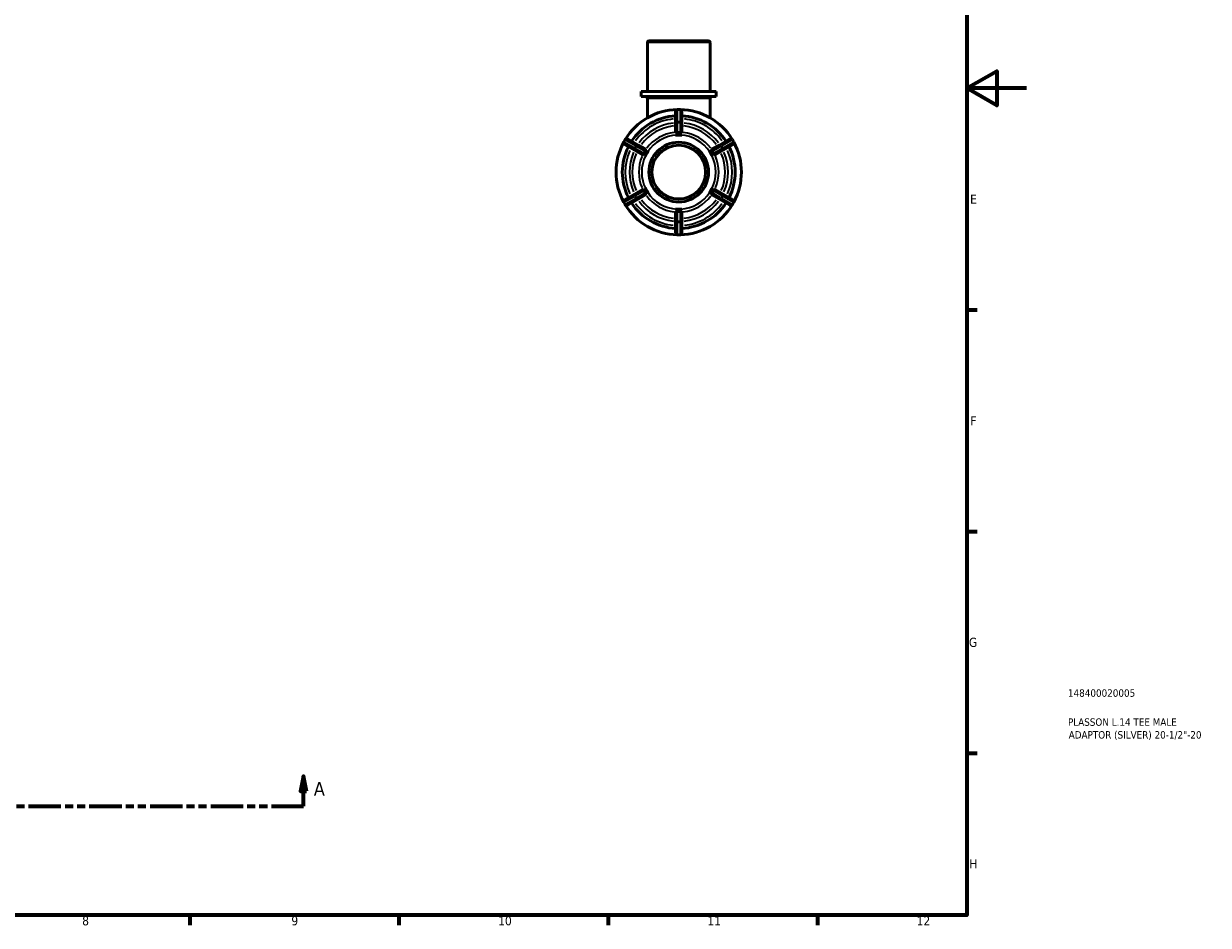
# Model space of a CAD drawing. Header units: millimetres. Extents: x 0 to 902, y -239 to 594.
# Tile 7 of 8: x 505 to 902, y 17 to 319. Entities that reach past the tile are written whole.
import ezdxf

# ---------------------------------------------------------------- set-up
doc = ezdxf.new("R2010")
doc.units = ezdxf.units.MM
doc.linetypes.add('DOUBLE_DASH_CHAIN', pattern=[1.2403, 0.6614, -0.0827, 0.1654, -0.0827, 0.1654, -0.0827])
for name, color, linetype, lineweight in [('Border (ANSI)', 7, 'Continuous', 70), ('Section Line (ANSI)', 7, 'DOUBLE_DASH_CHAIN', 70), ('Title (ISO)', 7, 'Continuous', 50), ('Visible (ANSI)', 7, 'Continuous', 50), ('Visible Narrow (ANSI)', 7, 'Continuous', 35)]:
    doc.layers.add(name, color=color, linetype=linetype, lineweight=lineweight)
doc.styles.add('Label Text (ANSI)', font='tahoma.ttf')
doc.styles.add('Note Text (ANSI)', font='tahoma.ttf')
doc.styles.add('Note Text (ISO)', font='tahoma.ttf')

# ---------------------------------------------------------------- blocks, each defined once
blk = doc.blocks.new('Borders Default Border')
at = {"layer": 'Border (ANSI)'}
for p, q in [((821, 222.75), (824.45, 222.75)), ((821, 148.5), (824.45, 148.5)), ((821, 74.25), (824.45, 74.25)), ((560.67, 20), (560.67, 16.55)), ((630.75, 20), (630.75, 16.55)), ((700.83, 20), (700.83, 16.55)), ((770.92, 20), (770.92, 16.55))]:
    blk.add_line(p, q, dxfattribs=at)
at = {"layer": 'Border (ANSI)', "flags": 128}
for points in [[(20, 20), (20, 574), (821, 574), (821, 20), (20, 20)], [(841, 297), (821, 297), (831, 302.77), (831, 291.23), (821, 297)]]:
    blk.add_lwpolyline(points, dxfattribs=at)
at = {"layer": 'Border (ANSI)', "attachment_point": 7, "style": 'Note Text (ANSI)'}
for s, insert, char_height in [('E', (822.05, 258.35), 3.05), ('F', (822.14, 184.1), 3.05), ('G', (821.66, 109.79), 3.05), ('H', (821.81, 35.6), 3.05), ('8', (524.63, 16.48), 3.05), ('9', (594.7, 16.49), 3.05), ('10', (663.96, 16.49), 3.048), ('11', (734.04, 16.55), 3.048), ('12', (804.13, 16.55), 3.048)]:
    blk.add_mtext(s, dxfattribs=dict(at, insert=insert, char_height=char_height))
blk = doc.blocks.new('Title Blocks ISO')
at = {"layer": 'Title (ISO)', "color": 232, "true_color": 0xca0064, "style": 'Note Text (ISO)'}
for tag, p in [('PART_NUMBER_001', (33.84, 73.13)), ('DESCRIPTION_001', (33.84, 63.4)), ('DESCRIPTION_002', (34.09, 59.12))]:
    blk.add_attdef(tag, p, '', height=2.5, dxfattribs=at)
blk = doc.blocks.new('2dTransSection0')
at = {"layer": 'Section Line (ANSI)', "linetype": 'Continuous'}
for p, q in [((242.37, 66.53), (241.37, 61.53)), ((242.37, 61.53), (242.37, 66.53)), ((243.37, 61.53), (242.37, 66.53)), ((598.75, 66.53), (597.75, 61.53)), ((598.75, 61.53), (598.75, 66.53)), ((599.75, 61.53), (598.75, 66.53)), ((241.37, 61.53), (243.37, 61.53)), ((242.37, 56.53), (242.37, 61.53)), ((597.75, 61.53), (599.75, 61.53)), ((598.75, 56.53), (598.75, 61.53)), ((242.37, 56.53), (253.1, 56.53)), ((588.02, 56.53), (598.75, 56.53))]:
    blk.add_line(p, q, dxfattribs=at)
at = {"layer": 'Section Line (ANSI)', "linetype": 'DOUBLE_DASH_CHAIN', "ltscale": 16.393215}
blk.add_line((242.37, 56.53), (598.75, 56.53), dxfattribs=at)
at = {"layer": 'Section Line (ANSI)', "linetype": 'Continuous', "flags": 128}
for points in [[(243.37, 61.53), (242.37, 66.53), (241.37, 61.53), (243.37, 61.53)], [(599.75, 61.53), (598.75, 66.53), (597.75, 61.53), (599.75, 61.53)]]:
    blk.add_lwpolyline(points, dxfattribs=at)
at = {"layer": 'Section Line (ANSI)'}
for points in [[(243.37, 61.53), (242.37, 66.53), (241.37, 61.53), (243.37, 61.53)], [(599.75, 61.53), (598.75, 66.53), (597.75, 61.53), (599.75, 61.53)]]:
    blk.add_solid(points, dxfattribs=at)
at = {"layer": 'Section Line (ANSI)', "char_height": 4.57, "attachment_point": 7, "style": 'Label Text (ANSI)'}
for insert in [(235.01, 60.03), (602.23, 60.03)]:
    blk.add_mtext('A', dxfattribs=dict(at, insert=insert))

msp = doc.modelspace()

# ---------------------------------------------------------------- linework, layer by layer
at = {"layer": 'Visible (ANSI)'}
for p, q in [((713.988, 295.927), (713.988, 312.327)), ((714.588, 312.927), (734.343, 312.927)), ((734.943, 295.927), (734.943, 312.327)), ((737.039, 295.927), (711.893, 295.927)), ((711.893, 294.227), (711.893, 295.927)), ((737.039, 294.227), (711.893, 294.227)), ((737.039, 294.227), (737.039, 295.927)), ((713.988, 287.127), (713.988, 293.627)), ((724.916, 289.927), (724.016, 289.927)), ((734.943, 287.127), (734.943, 293.627)), ((723.416, 289.327), (723.416, 285.234)), ((725.516, 285.234), (725.516, 289.327)), ((723.416, 285.234), (723.416, 282.392)), ((725.516, 282.392), (725.516, 285.234)), ((706.504, 279.817), (706.054, 279.038)), ((706.274, 278.218), (709.819, 276.171)), ((710.869, 277.99), (707.324, 280.037)), ((713.33, 276.569), (710.869, 277.99)), ((723.416, 281.344), (723.416, 281.342)), ((723.416, 281.342), (724.466, 281.342)), ((723.416, 281.342), (723.416, 281.341)), ((724.466, 281.342), (725.516, 281.342)), ((725.516, 281.342), (725.516, 281.344)), ((725.516, 281.341), (725.516, 281.342)), ((738.063, 277.99), (735.602, 276.569)), ((741.608, 280.037), (738.063, 277.99)), ((739.113, 276.171), (742.658, 278.218)), ((742.878, 279.038), (742.428, 279.817)), ((709.819, 276.171), (712.28, 274.751)), ((713.188, 274.227), (713.189, 274.225)), ((713.189, 274.225), (713.714, 275.135)), ((713.189, 274.225), (713.19, 274.225)), ((713.714, 275.135), (714.239, 276.044)), ((714.239, 276.044), (714.238, 276.045)), ((714.24, 276.044), (714.239, 276.044)), ((734.693, 276.044), (734.692, 276.044)), ((734.694, 276.045), (734.693, 276.044)), ((734.693, 276.044), (735.218, 275.135)), ((735.218, 275.135), (735.743, 274.225)), ((735.742, 274.225), (735.743, 274.225)), ((735.743, 274.225), (735.744, 274.227)), ((736.652, 274.751), (739.113, 276.171)), ((712.28, 263.104), (709.819, 261.683)), ((713.189, 263.629), (713.188, 263.628)), ((713.19, 263.63), (713.189, 263.629)), ((713.714, 262.72), (713.189, 263.629)), ((714.239, 261.811), (713.714, 262.72)), ((735.218, 262.72), (734.693, 261.811)), ((735.743, 263.629), (735.218, 262.72)), ((735.743, 263.629), (735.742, 263.63)), ((735.744, 263.628), (735.743, 263.629)), ((739.113, 261.683), (736.652, 263.104)), ((706.054, 258.817), (706.504, 258.038)), ((709.819, 261.683), (706.274, 259.637)), ((707.324, 257.818), (710.869, 259.865)), ((710.869, 259.865), (713.33, 261.286)), ((714.238, 261.81), (714.239, 261.811)), ((714.239, 261.811), (714.24, 261.811)), ((734.692, 261.811), (734.693, 261.811)), ((734.693, 261.811), (734.694, 261.81)), ((735.602, 261.286), (738.063, 259.865)), ((738.063, 259.865), (741.608, 257.818)), ((742.658, 259.637), (739.113, 261.683)), ((742.428, 258.038), (742.878, 258.817)), ((723.416, 256.513), (723.416, 256.513)), ((724.466, 256.513), (723.416, 256.513)), ((723.416, 256.513), (723.416, 256.51)), ((723.416, 255.462), (723.416, 252.621)), ((725.516, 256.513), (724.466, 256.513)), ((725.516, 256.513), (725.516, 256.513)), ((725.516, 256.51), (725.516, 256.513)), ((725.516, 252.621), (725.516, 255.462)), ((723.416, 252.621), (723.416, 248.527)), ((725.516, 248.527), (725.516, 252.621)), ((724.016, 247.927), (724.916, 247.927))]:
    msp.add_line(p, q, dxfattribs=at)
for radius in [10, 9]:
    msp.add_circle((724.466, 268.927), radius, dxfattribs=at)
for centre, radius, start, end in [((714.588, 312.327), 0.6, 90, 180), ((734.343, 312.327), 0.6, 0, 90), ((713.388, 293.627), 0.6, 0, 90), ((735.543, 293.627), 0.6, 90, 180), ((724.466, 268.927), 21, 91.47683, 148.52317), ((724.016, 289.327), 0.6, 90, 180), ((724.916, 289.327), 0.6, 0, 90), ((724.466, 268.927), 21, 31.47683, 88.52317), ((724.466, 268.927), 18.9, 93.18474, 146.81526), ((724.466, 268.927), 18.9, 33.18474, 86.81526), ((724.466, 268.927), 21, 151.47683, 208.52317), ((706.574, 278.738), 0.6, 150, 240), ((707.024, 279.517), 0.6, 60, 150), ((741.908, 279.517), 0.6, 30, 120), ((742.358, 278.738), 0.6, 300, 30), ((724.466, 268.927), 21, 331.47683, 28.52317), ((724.466, 268.927), 18.9, 153.18474, 206.81526), ((724.466, 268.927), 18.9, 333.18474, 26.81526), ((706.574, 259.117), 0.6, 120, 210), ((707.024, 258.338), 0.6, 210, 300), ((724.466, 268.927), 21, 211.47683, 268.52317), ((724.466, 268.927), 18.9, 213.18474, 266.81526), ((724.466, 268.927), 21, 271.47683, 328.52317), ((724.466, 268.927), 18.9, 273.18474, 326.81526), ((741.908, 258.338), 0.6, 240, 330), ((742.358, 259.117), 0.6, 330, 60), ((724.016, 248.527), 0.6, 180, 270), ((724.916, 248.527), 0.6, 270, 0)]:
    msp.add_arc(centre, radius, start, end, dxfattribs=at)
for points, knots in [([(723.538, 282.276), (723.511, 282.286), (723.488, 282.298), (723.435, 282.334), (723.418, 282.361), (723.416, 282.388), (723.416, 282.39), (723.416, 282.392)], [0.163599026, 0.163599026, 0.163599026, 0.163599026, 0.179275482, 0.179275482, 0.209217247, 0.209217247, 0.2113876, 0.2113876, 0.2113876, 0.2113876]), ([(724.016, 282.139), (723.985, 282.137), (723.954, 282.138), (723.871, 282.149), (723.823, 282.164), (723.705, 282.205), (723.631, 282.239), (723.557, 282.269), (723.548, 282.272), (723.538, 282.276)], [-0.33460724, -0.33460724, -0.33460724, -0.33460724, -0.322101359, -0.322101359, -0.301069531, -0.301069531, -0.264814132, -0.264814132, -0.258951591, -0.258951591, -0.258951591, -0.258951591]), ([(724.916, 282.139), (724.762, 282.147), (724.611, 282.151), (724.321, 282.151), (724.17, 282.147), (724.016, 282.139)], [0.450865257, 0.450865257, 0.450865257, 0.450865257, 0.494261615, 0.494261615, 0.537657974, 0.537657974, 0.537657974, 0.537657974]), ([(725.394, 282.276), (725.383, 282.272), (725.372, 282.267), (725.303, 282.24), (725.238, 282.21), (725.133, 282.171), (725.089, 282.157), (725.008, 282.141), (724.972, 282.137), (724.929, 282.138), (724.922, 282.138), (724.916, 282.139)], [-0.388686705, -0.388686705, -0.388686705, -0.388686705, -0.382344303, -0.382344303, -0.351456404, -0.351456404, -0.333122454, -0.333122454, -0.319517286, -0.319517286, -0.317149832, -0.317149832, -0.317149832, -0.317149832]), ([(725.516, 282.392), (725.516, 282.39), (725.516, 282.388), (725.514, 282.361), (725.497, 282.334), (725.444, 282.298), (725.421, 282.286), (725.394, 282.276)], [0.215472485, 0.215472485, 0.215472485, 0.215472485, 0.217642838, 0.217642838, 0.247584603, 0.247584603, 0.263261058, 0.263261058, 0.263261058, 0.263261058]), ([(712.442, 274.798), (712.419, 274.78), (712.398, 274.766), (712.34, 274.738), (712.308, 274.737), (712.283, 274.749), (712.282, 274.75), (712.28, 274.751)], [0.163599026, 0.163599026, 0.163599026, 0.163599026, 0.179275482, 0.179275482, 0.209217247, 0.209217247, 0.2113876, 0.2113876, 0.2113876, 0.2113876]), ([(712.8, 275.143), (712.799, 275.141), (712.797, 275.139), (712.777, 275.1), (712.755, 275.069), (712.687, 274.991), (712.638, 274.95), (712.538, 274.872), (712.484, 274.833), (712.442, 274.798)], [-0.314513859, -0.314513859, -0.314513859, -0.314513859, -0.313579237, -0.313579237, -0.298738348, -0.298738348, -0.273602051, -0.273602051, -0.244915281, -0.244915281, -0.244915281, -0.244915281]), ([(713.25, 275.923), (713.165, 275.793), (713.087, 275.664), (712.942, 275.414), (712.87, 275.281), (712.8, 275.143)], [0.450865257, 0.450865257, 0.450865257, 0.450865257, 0.494261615, 0.494261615, 0.537657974, 0.537657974, 0.537657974, 0.537657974]), ([(713.37, 276.405), (713.361, 276.354), (713.355, 276.291), (713.338, 276.167), (713.327, 276.101), (713.293, 276.003), (713.277, 275.967), (713.254, 275.93), (713.252, 275.926), (713.25, 275.923)], [-0.401303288, -0.401303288, -0.401303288, -0.401303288, -0.372080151, -0.372080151, -0.344253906, -0.344253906, -0.32834983, -0.32834983, -0.326719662, -0.326719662, -0.326719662, -0.326719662]), ([(713.33, 276.569), (713.332, 276.568), (713.333, 276.567), (713.356, 276.552), (713.371, 276.524), (713.376, 276.46), (713.374, 276.434), (713.37, 276.405)], [0.215472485, 0.215472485, 0.215472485, 0.215472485, 0.217642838, 0.217642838, 0.247584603, 0.247584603, 0.263261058, 0.263261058, 0.263261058, 0.263261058]), ([(735.562, 276.405), (735.558, 276.434), (735.556, 276.46), (735.561, 276.524), (735.576, 276.552), (735.599, 276.567), (735.6, 276.568), (735.602, 276.569)], [0.163599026, 0.163599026, 0.163599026, 0.163599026, 0.179275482, 0.179275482, 0.209217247, 0.209217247, 0.2113876, 0.2113876, 0.2113876, 0.2113876]), ([(735.682, 275.923), (735.68, 275.926), (735.677, 275.93), (735.654, 275.968), (735.638, 276.003), (735.606, 276.1), (735.595, 276.163), (735.578, 276.287), (735.571, 276.352), (735.562, 276.405)], [-0.32837075, -0.32837075, -0.32837075, -0.32837075, -0.326638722, -0.326638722, -0.310577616, -0.310577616, -0.283561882, -0.283561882, -0.253254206, -0.253254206, -0.253254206, -0.253254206]), ([(736.132, 275.143), (736.062, 275.281), (735.99, 275.414), (735.845, 275.664), (735.767, 275.793), (735.682, 275.923)], [0.450865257, 0.450865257, 0.450865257, 0.450865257, 0.494261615, 0.494261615, 0.537657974, 0.537657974, 0.537657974, 0.537657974]), ([(736.49, 274.798), (736.476, 274.81), (736.459, 274.823), (736.396, 274.872), (736.342, 274.91), (736.262, 274.978), (736.23, 275.007), (736.178, 275.068), (736.158, 275.097), (736.137, 275.133), (736.135, 275.138), (736.132, 275.143)], [-0.384514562, -0.384514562, -0.384514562, -0.384514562, -0.374113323, -0.374113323, -0.346239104, -0.346239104, -0.329094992, -0.329094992, -0.315763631, -0.315763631, -0.313736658, -0.313736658, -0.313736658, -0.313736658]), ([(736.652, 274.751), (736.65, 274.75), (736.649, 274.749), (736.624, 274.737), (736.592, 274.738), (736.534, 274.766), (736.513, 274.78), (736.49, 274.798)], [0.215472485, 0.215472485, 0.215472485, 0.215472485, 0.217642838, 0.217642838, 0.247584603, 0.247584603, 0.263261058, 0.263261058, 0.263261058, 0.263261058]), ([(712.28, 263.104), (712.282, 263.105), (712.283, 263.106), (712.308, 263.118), (712.34, 263.117), (712.398, 263.089), (712.419, 263.075), (712.442, 263.057)], [0.215472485, 0.215472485, 0.215472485, 0.215472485, 0.217642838, 0.217642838, 0.247584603, 0.247584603, 0.263261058, 0.263261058, 0.263261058, 0.263261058]), ([(712.442, 263.057), (712.456, 263.045), (712.472, 263.032), (712.536, 262.983), (712.59, 262.944), (712.67, 262.877), (712.702, 262.847), (712.754, 262.787), (712.774, 262.758), (712.795, 262.721), (712.797, 262.716), (712.8, 262.712)], [-0.384514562, -0.384514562, -0.384514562, -0.384514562, -0.374113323, -0.374113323, -0.346239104, -0.346239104, -0.329094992, -0.329094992, -0.315763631, -0.315763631, -0.313736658, -0.313736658, -0.313736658, -0.313736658]), ([(712.8, 262.712), (712.87, 262.574), (712.942, 262.441), (713.087, 262.19), (713.165, 262.061), (713.25, 261.932)], [0.450865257, 0.450865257, 0.450865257, 0.450865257, 0.494261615, 0.494261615, 0.537657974, 0.537657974, 0.537657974, 0.537657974]), ([(713.25, 261.932), (713.252, 261.928), (713.254, 261.925), (713.278, 261.887), (713.294, 261.851), (713.326, 261.755), (713.337, 261.692), (713.354, 261.568), (713.361, 261.503), (713.37, 261.45)], [-0.32837075, -0.32837075, -0.32837075, -0.32837075, -0.326638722, -0.326638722, -0.310577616, -0.310577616, -0.283561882, -0.283561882, -0.253254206, -0.253254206, -0.253254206, -0.253254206]), ([(735.562, 261.45), (735.571, 261.501), (735.577, 261.563), (735.594, 261.688), (735.605, 261.753), (735.639, 261.852), (735.654, 261.887), (735.678, 261.925), (735.68, 261.929), (735.682, 261.932)], [-0.401303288, -0.401303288, -0.401303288, -0.401303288, -0.372080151, -0.372080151, -0.344253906, -0.344253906, -0.32834983, -0.32834983, -0.326719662, -0.326719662, -0.326719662, -0.326719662]), ([(735.682, 261.932), (735.767, 262.061), (735.845, 262.19), (735.99, 262.441), (736.062, 262.574), (736.132, 262.712)], [0.450865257, 0.450865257, 0.450865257, 0.450865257, 0.494261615, 0.494261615, 0.537657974, 0.537657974, 0.537657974, 0.537657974]), ([(736.132, 262.712), (736.133, 262.714), (736.134, 262.716), (736.155, 262.754), (736.177, 262.786), (736.245, 262.864), (736.294, 262.905), (736.394, 262.983), (736.448, 263.022), (736.49, 263.057)], [-0.314513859, -0.314513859, -0.314513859, -0.314513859, -0.313579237, -0.313579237, -0.298738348, -0.298738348, -0.273602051, -0.273602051, -0.244915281, -0.244915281, -0.244915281, -0.244915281]), ([(736.49, 263.057), (736.513, 263.075), (736.534, 263.089), (736.592, 263.117), (736.624, 263.118), (736.649, 263.106), (736.65, 263.105), (736.652, 263.104)], [0.163599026, 0.163599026, 0.163599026, 0.163599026, 0.179275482, 0.179275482, 0.209217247, 0.209217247, 0.2113876, 0.2113876, 0.2113876, 0.2113876]), ([(713.37, 261.45), (713.374, 261.421), (713.376, 261.395), (713.371, 261.331), (713.356, 261.303), (713.333, 261.288), (713.332, 261.287), (713.33, 261.286)], [0.163599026, 0.163599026, 0.163599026, 0.163599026, 0.179275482, 0.179275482, 0.209217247, 0.209217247, 0.2113876, 0.2113876, 0.2113876, 0.2113876]), ([(735.602, 261.286), (735.6, 261.287), (735.599, 261.288), (735.576, 261.303), (735.561, 261.331), (735.556, 261.395), (735.558, 261.421), (735.562, 261.45)], [0.215472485, 0.215472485, 0.215472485, 0.215472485, 0.217642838, 0.217642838, 0.247584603, 0.247584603, 0.263261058, 0.263261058, 0.263261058, 0.263261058]), ([(723.416, 255.462), (723.416, 255.464), (723.416, 255.466), (723.418, 255.494), (723.435, 255.521), (723.488, 255.557), (723.511, 255.568), (723.538, 255.579)], [0.215472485, 0.215472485, 0.215472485, 0.215472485, 0.217642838, 0.217642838, 0.247584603, 0.247584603, 0.263261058, 0.263261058, 0.263261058, 0.263261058]), ([(723.538, 255.579), (723.549, 255.583), (723.56, 255.587), (723.629, 255.615), (723.694, 255.645), (723.799, 255.683), (723.843, 255.698), (723.924, 255.714), (723.96, 255.717), (724.003, 255.717), (724.01, 255.717), (724.016, 255.716)], [-0.388686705, -0.388686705, -0.388686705, -0.388686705, -0.382344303, -0.382344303, -0.351456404, -0.351456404, -0.333122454, -0.333122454, -0.319517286, -0.319517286, -0.317149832, -0.317149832, -0.317149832, -0.317149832]), ([(724.016, 255.716), (724.17, 255.708), (724.321, 255.704), (724.611, 255.704), (724.762, 255.708), (724.916, 255.716)], [0.450865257, 0.450865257, 0.450865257, 0.450865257, 0.494261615, 0.494261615, 0.537657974, 0.537657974, 0.537657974, 0.537657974]), ([(724.916, 255.716), (724.947, 255.718), (724.978, 255.717), (725.061, 255.705), (725.109, 255.691), (725.226, 255.65), (725.301, 255.616), (725.374, 255.586), (725.384, 255.582), (725.394, 255.579)], [-0.33460724, -0.33460724, -0.33460724, -0.33460724, -0.322101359, -0.322101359, -0.301069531, -0.301069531, -0.264814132, -0.264814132, -0.258951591, -0.258951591, -0.258951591, -0.258951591]), ([(725.394, 255.579), (725.421, 255.568), (725.444, 255.557), (725.497, 255.521), (725.514, 255.494), (725.516, 255.466), (725.516, 255.464), (725.516, 255.462)], [0.163599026, 0.163599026, 0.163599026, 0.163599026, 0.179275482, 0.179275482, 0.209217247, 0.209217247, 0.2113876, 0.2113876, 0.2113876, 0.2113876])]:
    msp.add_open_spline(points, degree=3, knots=knots, dxfattribs=at)
for points in [[(723.416, 281.344), (723.773, 281.341), (724.133, 281.342), (724.466, 281.342)], [(724.466, 281.342), (724.127, 281.342), (723.775, 281.343), (723.416, 281.341)], [(724.466, 281.342), (724.799, 281.342), (725.158, 281.341), (725.516, 281.344)], [(725.516, 281.341), (725.157, 281.343), (724.805, 281.342), (724.466, 281.342)], [(713.188, 274.227), (713.369, 274.535), (713.548, 274.846), (713.714, 275.135)], [(713.714, 275.135), (713.545, 274.841), (713.369, 274.537), (713.19, 274.225)], [(713.714, 275.135), (713.881, 275.423), (714.061, 275.734), (714.238, 276.045)], [(714.24, 276.044), (714.06, 275.733), (713.884, 275.428), (713.714, 275.135)], [(735.218, 275.135), (735.048, 275.428), (734.872, 275.733), (734.692, 276.044)], [(734.694, 276.045), (734.871, 275.734), (735.051, 275.423), (735.218, 275.135)], [(735.218, 275.135), (735.384, 274.846), (735.563, 274.535), (735.744, 274.227)], [(735.742, 274.225), (735.563, 274.537), (735.387, 274.841), (735.218, 275.135)], [(713.714, 262.72), (713.548, 263.009), (713.369, 263.32), (713.188, 263.628)], [(713.19, 263.63), (713.369, 263.318), (713.545, 263.013), (713.714, 262.72)], [(713.714, 262.72), (713.884, 262.426), (714.06, 262.121), (714.24, 261.811)], [(714.238, 261.81), (714.061, 262.121), (713.881, 262.431), (713.714, 262.72)], [(734.692, 261.811), (734.872, 262.121), (735.048, 262.426), (735.218, 262.72)], [(735.218, 262.72), (735.051, 262.431), (734.871, 262.121), (734.694, 261.81)], [(735.218, 262.72), (735.387, 263.013), (735.563, 263.318), (735.742, 263.63)], [(735.744, 263.628), (735.563, 263.32), (735.384, 263.009), (735.218, 262.72)], [(723.416, 256.513), (723.775, 256.512), (724.127, 256.513), (724.466, 256.513)], [(724.466, 256.513), (724.133, 256.513), (723.773, 256.513), (723.416, 256.51)], [(724.466, 256.513), (724.805, 256.513), (725.157, 256.512), (725.516, 256.513)], [(725.516, 256.51), (725.158, 256.513), (724.799, 256.513), (724.466, 256.513)]]:
    msp.add_open_spline(points, degree=3, dxfattribs=at)
at = {"layer": 'Visible Narrow (ANSI)'}
for p, q in [((734.814, 312.327), (714.117, 312.327)), ((734.814, 293.627), (714.117, 293.627)), ((724.016, 289.927), (724.016, 289.855)), ((724.061, 289.847), (724.871, 289.847)), ((724.916, 289.855), (724.916, 289.927)), ((724.016, 285.958), (724.016, 289.642)), ((724.016, 285.745), (724.016, 285.521)), ((724.871, 285.754), (724.061, 285.754)), ((724.916, 289.642), (724.916, 285.958)), ((724.916, 285.521), (724.916, 285.745)), ((724.016, 282.307), (724.016, 285.338)), ((724.061, 285.506), (724.871, 285.506)), ((724.916, 285.338), (724.916, 282.307)), ((706.055, 279.038), (706.117, 279.001)), ((706.147, 279.036), (706.552, 279.738)), ((709.492, 277.053), (706.301, 278.895)), ((706.567, 279.781), (706.505, 279.817)), ((706.751, 279.675), (709.942, 277.833)), ((738.99, 277.833), (742.181, 279.675)), ((742.631, 278.895), (739.44, 277.053)), ((742.427, 279.817), (742.365, 279.781)), ((742.38, 279.738), (742.785, 279.036)), ((742.815, 279.001), (742.877, 279.038)), ((709.677, 276.946), (709.87, 276.835)), ((710.097, 277.691), (709.692, 276.99)), ((709.906, 276.866), (710.311, 277.568)), ((712.654, 275.227), (710.029, 276.743)), ((710.32, 277.614), (710.127, 277.726)), ((710.479, 277.522), (713.104, 276.007)), ((735.828, 276.007), (738.453, 277.522)), ((738.903, 276.743), (736.278, 275.227)), ((738.805, 277.726), (738.612, 277.614)), ((738.621, 277.568), (739.026, 276.866)), ((739.24, 276.99), (738.835, 277.691)), ((739.062, 276.835), (739.255, 276.946)), ((710.029, 261.112), (712.654, 262.627)), ((736.278, 262.627), (738.903, 261.112)), ((706.117, 258.853), (706.055, 258.817)), ((706.552, 258.117), (706.147, 258.818)), ((706.301, 258.96), (709.492, 260.802)), ((706.505, 258.038), (706.567, 258.074)), ((709.942, 260.022), (706.751, 258.18)), ((709.87, 261.02), (709.677, 260.908)), ((709.692, 260.865), (710.097, 260.164)), ((710.311, 260.287), (709.906, 260.989)), ((710.127, 260.129), (710.32, 260.241)), ((713.104, 261.848), (710.479, 260.332)), ((738.453, 260.332), (735.828, 261.848)), ((738.612, 260.241), (738.805, 260.129)), ((739.026, 260.989), (738.621, 260.287)), ((738.835, 260.164), (739.24, 260.865)), ((742.181, 258.18), (738.99, 260.022)), ((739.255, 260.908), (739.062, 261.02)), ((739.44, 260.802), (742.631, 258.96)), ((742.365, 258.074), (742.427, 258.038)), ((742.785, 258.818), (742.38, 258.117)), ((742.877, 258.817), (742.815, 258.853)), ((724.016, 252.517), (724.016, 255.548)), ((724.916, 255.548), (724.916, 252.517)), ((724.016, 252.333), (724.016, 252.11)), ((724.016, 248.212), (724.016, 251.896)), ((724.871, 252.349), (724.061, 252.349)), ((724.061, 252.101), (724.871, 252.101)), ((724.916, 252.11), (724.916, 252.333)), ((724.916, 251.896), (724.916, 248.212)), ((724.016, 248), (724.016, 247.928)), ((724.871, 248.008), (724.061, 248.008)), ((724.916, 247.928), (724.916, 248))]:
    msp.add_line(p, q, dxfattribs=at)
for radius, start, end in [(17.9, 96.02657, 143.97343), (17.9, 36.02657, 83.97343), (16.517, 96.28026, 143.71974), (15.551, 96.4843, 143.5157), (13.381, 96.57816, 143.42184), (13.381, 36.57816, 83.42184), (15.551, 36.4843, 83.5157), (16.517, 36.28026, 83.71974), (12.415, 93, 147), (12.415, 33, 87), (17.9, 156.02657, 203.97343), (16.517, 156.28026, 203.71974), (15.551, 156.4843, 203.5157), (13.381, 156.57816, 203.42184), (12.415, 153, 207), (12.415, 333, 27), (13.381, 336.57816, 23.42184), (15.551, 336.4843, 23.5157), (16.517, 336.28026, 23.71974), (17.9, 336.02657, 23.97343), (12.415, 213, 267), (12.415, 273, 327), (17.9, 216.02657, 263.97343), (16.517, 216.28026, 263.71974), (15.551, 216.4843, 263.5157), (13.381, 216.57816, 263.42184), (13.381, 276.57816, 323.42184), (15.551, 276.4843, 323.5157), (16.517, 276.28026, 323.71974), (17.9, 276.02657, 323.97343)]:
    msp.add_arc((724.466, 268.927), radius, start, end, dxfattribs=at)
for centre, major_axis, ratio, start_param, end_param in [((724.016, 289.327), (-0.6, 0), 0.8660254, 4.7909288, 6.2046455), ((724.916, 289.327), (0.6, 0), 0.8660254, 0.0785398, 1.4922565), ((724.016, 285.234), (-0.6, 0), 0.8660254, 4.7909288, 6.2046455), ((724.916, 285.234), (0.6, 0), 0.8660254, 0.0785398, 1.4922565), ((724.016, 285.234), (-0.6, 0), 0.4535983, 4.7909288, 6.2046455), ((724.916, 285.234), (0.6, 0), 0.4535983, 0.0785398, 1.4922565), ((706.574, 278.738), (-0.3, -0.52), 0.8660254, 4.7909288, 6.2046455), ((707.024, 279.517), (0.3, 0.52), 0.8660254, 0.0785398, 1.4922565), ((710.569, 277.47), (0.3, 0.52), 0.8660254, 0.0785398, 1.4922565), ((710.569, 277.47), (0.3, 0.52), 0.4535983, 0.0785398, 1.4922565), ((738.363, 277.47), (-0.3, 0.52), 0.4535983, 4.7909288, 6.2046455), ((738.363, 277.47), (-0.3, 0.52), 0.8660254, 4.7909288, 6.2046455), ((741.908, 279.517), (-0.3, 0.52), 0.8660254, 4.7909288, 6.2046455), ((742.358, 278.738), (0.3, -0.52), 0.8660254, 0.0785398, 1.4922565), ((710.119, 276.691), (-0.3, -0.52), 0.8660254, 4.7909288, 6.2046455), ((710.119, 276.691), (-0.3, -0.52), 0.4535983, 4.7909288, 6.2046455), ((738.813, 276.691), (0.3, -0.52), 0.4535983, 0.0785398, 1.4922565), ((738.813, 276.691), (0.3, -0.52), 0.8660254, 0.0785398, 1.4922565), ((706.574, 259.117), (-0.3, 0.52), 0.8660254, 0.0785398, 1.4922565), ((707.024, 258.338), (0.3, -0.52), 0.8660254, 4.7909288, 6.2046455), ((710.119, 261.164), (-0.3, 0.52), 0.8660254, 0.0785398, 1.4922565), ((710.119, 261.164), (-0.3, 0.52), 0.4535983, 0.0785398, 1.4922565), ((710.569, 260.384), (0.3, -0.52), 0.8660254, 4.7909288, 6.2046455), ((710.569, 260.384), (0.3, -0.52), 0.4535983, 4.7909288, 6.2046455), ((738.363, 260.384), (-0.3, -0.52), 0.4535983, 0.0785398, 1.4922565), ((738.363, 260.384), (-0.3, -0.52), 0.8660254, 0.0785398, 1.4922565), ((738.813, 261.164), (0.3, 0.52), 0.4535983, 4.7909288, 6.2046455), ((738.813, 261.164), (0.3, 0.52), 0.8660254, 4.7909288, 6.2046455), ((741.908, 258.338), (-0.3, -0.52), 0.8660254, 0.0785398, 1.4922565), ((742.358, 259.117), (0.3, 0.52), 0.8660254, 4.7909288, 6.2046455), ((724.016, 252.621), (-0.6, 0), 0.4535983, 0.0785398, 1.4922565), ((724.016, 252.621), (-0.6, 0), 0.8660254, 0.0785398, 1.4922565), ((724.916, 252.621), (0.6, 0), 0.4535983, 4.7909288, 6.2046455), ((724.916, 252.621), (0.6, 0), 0.8660254, 4.7909288, 6.2046455), ((724.016, 248.527), (-0.6, 0), 0.8660254, 0.0785398, 1.4922565), ((724.916, 248.527), (0.6, 0), 0.8660254, 4.7909288, 6.2046455)]:
    msp.add_ellipse(centre, major_axis=major_axis, ratio=ratio, start_param=start_param, end_param=end_param, dxfattribs=at)

# ---------------------------------------------------------------- block references
msp.add_blockref('Borders Default Border', (0, 0))
msp.add_blockref('Title Blocks ISO', (821, 20)).add_auto_attribs({'PART_NUMBER_001': '148400020005', 'DESCRIPTION_001': 'PLASSON L.14 TEE MALE', 'DESCRIPTION_002': 'ADAPTOR (SILVER) 20-1/2"-20'})
at = {"layer": 'Section Line (ANSI)'}
msp.add_blockref('2dTransSection0', (0, 0), dxfattribs=at)

doc.saveas('drawing.dxf')
